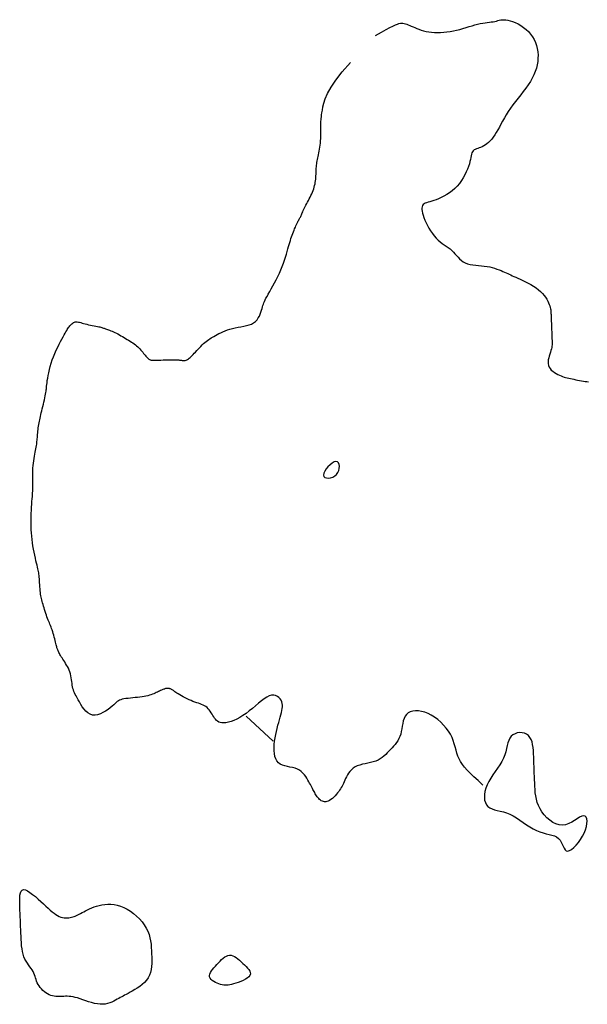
# Model space of a CAD drawing. Header units: millimetres. Extents: x 32690613 to 32693367, y 5343692 to 5344708.
# Tile 100 of 256: x 32692421 to 32692443, y 5343915 to 5343953. Entities that reach past the tile are written whole.
import ezdxf

# ---------------------------------------------------------------- set-up
doc = ezdxf.new("R2010")
doc.units = ezdxf.units.MM
doc.header["$LTSCALE"] = 20
doc.layers.add('02-DGM_HL_493.00', color=102, linetype='Continuous')

msp = doc.modelspace()

# ---------------------------------------------------------------- linework, layer by layer
at = {"layer": '02-DGM_HL_493.00', "elevation": 493, "flags": 128}
for points in [[(32692434.946, 5343952.293), (32692435.169, 5343952.416), (32692435.352, 5343952.515), (32692435.499, 5343952.594), (32692435.617, 5343952.655), (32692435.71, 5343952.699), (32692435.785, 5343952.73), (32692435.847, 5343952.75), (32692435.901, 5343952.761), (32692435.952, 5343952.765), (32692436.001, 5343952.763), (32692436.05, 5343952.756), (32692436.1, 5343952.743), (32692436.151, 5343952.726), (32692436.204, 5343952.705), (32692436.261, 5343952.68), (32692436.322, 5343952.653), (32692436.389, 5343952.623), (32692436.46, 5343952.592), (32692436.537, 5343952.56), (32692436.619, 5343952.529), (32692436.706, 5343952.499), (32692436.798, 5343952.472), (32692436.896, 5343952.448), (32692436.998, 5343952.429), (32692437.105, 5343952.415), (32692437.217, 5343952.406), (32692437.332, 5343952.403), (32692437.451, 5343952.405), (32692437.572, 5343952.412), (32692437.694, 5343952.425), (32692437.818, 5343952.443), (32692437.942, 5343952.466), (32692438.066, 5343952.494), (32692438.189, 5343952.526), (32692438.31, 5343952.56), (32692438.43, 5343952.596), (32692438.547, 5343952.632), (32692438.661, 5343952.666), (32692438.771, 5343952.697), (32692438.877, 5343952.725), (32692438.978, 5343952.747), (32692439.073, 5343952.765), (32692439.164, 5343952.779), (32692439.25, 5343952.791), (32692439.33, 5343952.802), (32692439.405, 5343952.812), (32692439.475, 5343952.822), (32692439.54, 5343952.834), (32692439.6, 5343952.848), (32692439.656, 5343952.862), (32692439.711, 5343952.876), (32692439.767, 5343952.888), (32692439.826, 5343952.896), (32692439.889, 5343952.898), (32692439.959, 5343952.894), (32692440.038, 5343952.881), (32692440.127, 5343952.859), (32692440.225, 5343952.826), (32692440.327, 5343952.785), (32692440.433, 5343952.733), (32692440.539, 5343952.673), (32692440.643, 5343952.604), (32692440.742, 5343952.526), (32692440.834, 5343952.44), (32692440.916, 5343952.345), (32692440.988, 5343952.244), (32692441.049, 5343952.136), (32692441.1, 5343952.023), (32692441.141, 5343951.905), (32692441.172, 5343951.784), (32692441.193, 5343951.661), (32692441.203, 5343951.537), (32692441.202, 5343951.412), (32692441.192, 5343951.286), (32692441.171, 5343951.16), (32692441.139, 5343951.034), (32692441.097, 5343950.907), (32692441.045, 5343950.78), (32692440.982, 5343950.652), (32692440.909, 5343950.525), (32692440.826, 5343950.396), (32692440.734, 5343950.268), (32692440.637, 5343950.139), (32692440.536, 5343950.01), (32692440.434, 5343949.881), (32692440.333, 5343949.751), (32692440.235, 5343949.623), (32692440.143, 5343949.494), (32692440.058, 5343949.366), (32692439.98, 5343949.239), (32692439.907, 5343949.114), (32692439.839, 5343948.992), (32692439.775, 5343948.874), (32692439.714, 5343948.762), (32692439.655, 5343948.655), (32692439.596, 5343948.555), (32692439.537, 5343948.463), (32692439.478, 5343948.378), (32692439.418, 5343948.302), (32692439.358, 5343948.233), (32692439.298, 5343948.172), (32692439.238, 5343948.119), (32692439.177, 5343948.074), (32692439.116, 5343948.036), (32692439.054, 5343948.006), (32692438.994, 5343947.982), (32692438.935, 5343947.961), (32692438.88, 5343947.943), (32692438.828, 5343947.925), (32692438.781, 5343947.906), (32692438.74, 5343947.882), (32692438.706, 5343947.853), (32692438.68, 5343947.817), (32692438.659, 5343947.773), (32692438.644, 5343947.722), (32692438.63, 5343947.663), (32692438.617, 5343947.596), (32692438.602, 5343947.521), (32692438.583, 5343947.438), (32692438.559, 5343947.347), (32692438.527, 5343947.248), (32692438.489, 5343947.144), (32692438.442, 5343947.035), (32692438.388, 5343946.923), (32692438.326, 5343946.812), (32692438.256, 5343946.702), (32692438.178, 5343946.596), (32692438.092, 5343946.495), (32692437.998, 5343946.401), (32692437.898, 5343946.315), (32692437.794, 5343946.237), (32692437.688, 5343946.166), (32692437.581, 5343946.103), (32692437.476, 5343946.049), (32692437.374, 5343946.002), (32692437.279, 5343945.963), (32692437.19, 5343945.932), (32692437.109, 5343945.907), (32692437.035, 5343945.886), (32692436.97, 5343945.867), (32692436.912, 5343945.849), (32692436.862, 5343945.829), (32692436.819, 5343945.806), (32692436.785, 5343945.777), (32692436.759, 5343945.74), (32692436.742, 5343945.697), (32692436.732, 5343945.646), (32692436.73, 5343945.587), (32692436.737, 5343945.521), (32692436.751, 5343945.447), (32692436.774, 5343945.366), (32692436.805, 5343945.277), (32692436.844, 5343945.181), (32692436.89, 5343945.08), (32692436.943, 5343944.976), (32692437.002, 5343944.871), (32692437.065, 5343944.768), (32692437.134, 5343944.668), (32692437.206, 5343944.575), (32692437.281, 5343944.489), (32692437.358, 5343944.414), (32692437.436, 5343944.347), (32692437.515, 5343944.286), (32692437.593, 5343944.231), (32692437.67, 5343944.177), (32692437.744, 5343944.124), (32692437.816, 5343944.07), (32692437.883, 5343944.013), (32692437.946, 5343943.95), (32692438.005, 5343943.884), (32692438.064, 5343943.817), (32692438.122, 5343943.751), (32692438.184, 5343943.687), (32692438.25, 5343943.628), (32692438.322, 5343943.576), (32692438.402, 5343943.532), (32692438.492, 5343943.499), (32692438.589, 5343943.475), (32692438.693, 5343943.457), (32692438.802, 5343943.444), (32692438.912, 5343943.433), (32692439.024, 5343943.424), (32692439.134, 5343943.413), (32692439.241, 5343943.398), (32692439.344, 5343943.379), (32692439.441, 5343943.355), (32692439.533, 5343943.328), (32692439.62, 5343943.299), (32692439.702, 5343943.267), (32692439.779, 5343943.236), (32692439.851, 5343943.204), (32692439.917, 5343943.175), (32692439.979, 5343943.147), (32692440.037, 5343943.121), (32692440.093, 5343943.095), (32692440.151, 5343943.069), (32692440.211, 5343943.042), (32692440.275, 5343943.013), (32692440.347, 5343942.981), (32692440.427, 5343942.944), (32692440.516, 5343942.904), (32692440.614, 5343942.858), (32692440.717, 5343942.809), (32692440.823, 5343942.755), (32692440.929, 5343942.697), (32692441.033, 5343942.636), (32692441.131, 5343942.571), (32692441.222, 5343942.503), (32692441.303, 5343942.432), (32692441.375, 5343942.359), (32692441.437, 5343942.285), (32692441.491, 5343942.211), (32692441.537, 5343942.138), (32692441.575, 5343942.067), (32692441.607, 5343941.999), (32692441.634, 5343941.935), (32692441.654, 5343941.876), (32692441.67, 5343941.821), (32692441.682, 5343941.77), (32692441.691, 5343941.722), (32692441.696, 5343941.676), (32692441.7, 5343941.633), (32692441.703, 5343941.59), (32692441.704, 5343941.549), (32692441.706, 5343941.507), (32692441.708, 5343941.465), (32692441.709, 5343941.421), (32692441.711, 5343941.375), (32692441.713, 5343941.327), (32692441.715, 5343941.276), (32692441.717, 5343941.22), (32692441.719, 5343941.16), (32692441.722, 5343941.095), (32692441.725, 5343941.027), (32692441.727, 5343940.955), (32692441.73, 5343940.883), (32692441.733, 5343940.81), (32692441.736, 5343940.739), (32692441.739, 5343940.67), (32692441.741, 5343940.605), (32692441.743, 5343940.545), (32692441.745, 5343940.489), (32692441.745, 5343940.435), (32692441.743, 5343940.383), (32692441.738, 5343940.33), (32692441.731, 5343940.276), (32692441.719, 5343940.22), (32692441.703, 5343940.159), (32692441.682, 5343940.093), (32692441.659, 5343940.023), (32692441.636, 5343939.95), (32692441.615, 5343939.876), (32692441.599, 5343939.801), (32692441.59, 5343939.727), (32692441.59, 5343939.656), (32692441.603, 5343939.588), (32692441.629, 5343939.524), (32692441.667, 5343939.465), (32692441.716, 5343939.411), (32692441.772, 5343939.362), (32692441.833, 5343939.317), (32692441.898, 5343939.276), (32692441.964, 5343939.241), (32692442.029, 5343939.21), (32692442.091, 5343939.183), (32692442.151, 5343939.16), (32692442.21, 5343939.141), (32692442.267, 5343939.124), (32692442.326, 5343939.109), (32692442.385, 5343939.095), (32692442.448, 5343939.081), (32692442.513, 5343939.067), (32692442.582, 5343939.053), (32692442.654, 5343939.038), (32692442.728, 5343939.023), (32692442.803, 5343939.008), (32692442.877, 5343938.995), (32692442.949, 5343938.982), (32692443.019, 5343938.971), (32692443.084, 5343938.962), (32692443.144, 5343938.955)], [(32692439.076, 5343923.432), (32692438.893, 5343923.602), (32692438.733, 5343923.752), (32692438.594, 5343923.886), (32692438.475, 5343924.008), (32692438.374, 5343924.121), (32692438.289, 5343924.228), (32692438.218, 5343924.333), (32692438.161, 5343924.439), (32692438.115, 5343924.549), (32692438.078, 5343924.662), (32692438.045, 5343924.778), (32692438.013, 5343924.897), (32692437.979, 5343925.018), (32692437.94, 5343925.14), (32692437.892, 5343925.263), (32692437.832, 5343925.385), (32692437.758, 5343925.507), (32692437.669, 5343925.626), (32692437.569, 5343925.741), (32692437.46, 5343925.85), (32692437.343, 5343925.951), (32692437.22, 5343926.042), (32692437.094, 5343926.12), (32692436.967, 5343926.185), (32692436.84, 5343926.235), (32692436.716, 5343926.269), (32692436.597, 5343926.288), (32692436.483, 5343926.292), (32692436.379, 5343926.28), (32692436.284, 5343926.253), (32692436.202, 5343926.21), (32692436.134, 5343926.153), (32692436.082, 5343926.081), (32692436.043, 5343925.997), (32692436.014, 5343925.903), (32692435.992, 5343925.803), (32692435.974, 5343925.699), (32692435.957, 5343925.595), (32692435.938, 5343925.492), (32692435.914, 5343925.394), (32692435.882, 5343925.302), (32692435.844, 5343925.218), (32692435.799, 5343925.139), (32692435.75, 5343925.064), (32692435.696, 5343924.993), (32692435.639, 5343924.926), (32692435.58, 5343924.86), (32692435.52, 5343924.795), (32692435.46, 5343924.73), (32692435.399, 5343924.666), (32692435.336, 5343924.604), (32692435.269, 5343924.545), (32692435.199, 5343924.49), (32692435.124, 5343924.439), (32692435.042, 5343924.394), (32692434.954, 5343924.355), (32692434.858, 5343924.324), (32692434.756, 5343924.298), (32692434.65, 5343924.275), (32692434.544, 5343924.253), (32692434.439, 5343924.229), (32692434.338, 5343924.202), (32692434.243, 5343924.17), (32692434.156, 5343924.13), (32692434.08, 5343924.08), (32692434.013, 5343924.022), (32692433.955, 5343923.959), (32692433.905, 5343923.891), (32692433.861, 5343923.82), (32692433.823, 5343923.749), (32692433.79, 5343923.68), (32692433.76, 5343923.614), (32692433.732, 5343923.553), (32692433.705, 5343923.496), (32692433.68, 5343923.442), (32692433.654, 5343923.391), (32692433.626, 5343923.341), (32692433.596, 5343923.291), (32692433.563, 5343923.24), (32692433.526, 5343923.188), (32692433.484, 5343923.133), (32692433.438, 5343923.077), (32692433.388, 5343923.022), (32692433.336, 5343922.968), (32692433.283, 5343922.919), (32692433.229, 5343922.875), (32692433.176, 5343922.838), (32692433.124, 5343922.811), (32692433.074, 5343922.793), (32692433.026, 5343922.785), (32692432.98, 5343922.785), (32692432.937, 5343922.793), (32692432.896, 5343922.807), (32692432.857, 5343922.828), (32692432.821, 5343922.852), (32692432.787, 5343922.881), (32692432.756, 5343922.912), (32692432.727, 5343922.946), (32692432.7, 5343922.982), (32692432.674, 5343923.019), (32692432.65, 5343923.058), (32692432.626, 5343923.097), (32692432.604, 5343923.138), (32692432.581, 5343923.179), (32692432.559, 5343923.219), (32692432.536, 5343923.261), (32692432.512, 5343923.304), (32692432.488, 5343923.349), (32692432.462, 5343923.396), (32692432.434, 5343923.446), (32692432.404, 5343923.501), (32692432.372, 5343923.56), (32692432.336, 5343923.623), (32692432.298, 5343923.69), (32692432.254, 5343923.757), (32692432.205, 5343923.824), (32692432.15, 5343923.888), (32692432.087, 5343923.947), (32692432.016, 5343923.999), (32692431.936, 5343924.043), (32692431.846, 5343924.076), (32692431.75, 5343924.103), (32692431.65, 5343924.125), (32692431.55, 5343924.146), (32692431.451, 5343924.17), (32692431.359, 5343924.2), (32692431.275, 5343924.24), (32692431.203, 5343924.292), (32692431.146, 5343924.36), (32692431.102, 5343924.442), (32692431.071, 5343924.536), (32692431.051, 5343924.641), (32692431.041, 5343924.753), (32692431.04, 5343924.872), (32692431.047, 5343924.995), (32692431.06, 5343925.121), (32692431.078, 5343925.246), (32692431.101, 5343925.371), (32692431.127, 5343925.494), (32692431.155, 5343925.614), (32692431.185, 5343925.731), (32692431.215, 5343925.842), (32692431.245, 5343925.948), (32692431.274, 5343926.046), (32692431.3, 5343926.137), (32692431.323, 5343926.222), (32692431.342, 5343926.3), (32692431.355, 5343926.373), (32692431.362, 5343926.442), (32692431.361, 5343926.507), (32692431.352, 5343926.571), (32692431.334, 5343926.633), (32692431.306, 5343926.693), (32692431.268, 5343926.751), (32692431.22, 5343926.802), (32692431.163, 5343926.845), (32692431.097, 5343926.875), (32692431.023, 5343926.89), (32692430.942, 5343926.887), (32692430.853, 5343926.864), (32692430.757, 5343926.818), (32692430.655, 5343926.752), (32692430.548, 5343926.672), (32692430.436, 5343926.58), (32692430.321, 5343926.482), (32692430.203, 5343926.381), (32692430.083, 5343926.282), (32692429.962, 5343926.19), (32692429.84, 5343926.107), (32692429.719, 5343926.034), (32692429.601, 5343925.972), (32692429.487, 5343925.921), (32692429.379, 5343925.88), (32692429.277, 5343925.85), (32692429.184, 5343925.831), (32692429.1, 5343925.822), (32692429.028, 5343925.825), (32692428.965, 5343925.837), (32692428.911, 5343925.858), (32692428.863, 5343925.886), (32692428.822, 5343925.922), (32692428.784, 5343925.963), (32692428.749, 5343926.008), (32692428.716, 5343926.058), (32692428.682, 5343926.11), (32692428.648, 5343926.163), (32692428.614, 5343926.217), (32692428.577, 5343926.27), (32692428.539, 5343926.321), (32692428.498, 5343926.369), (32692428.455, 5343926.413), (32692428.409, 5343926.451), (32692428.358, 5343926.484), (32692428.305, 5343926.512), (32692428.248, 5343926.536), (32692428.187, 5343926.558), (32692428.124, 5343926.578), (32692428.057, 5343926.6), (32692427.987, 5343926.623), (32692427.914, 5343926.649), (32692427.839, 5343926.68), (32692427.762, 5343926.714), (32692427.686, 5343926.75), (32692427.61, 5343926.789), (32692427.537, 5343926.828), (32692427.468, 5343926.866), (32692427.404, 5343926.903), (32692427.347, 5343926.938), (32692427.297, 5343926.97), (32692427.255, 5343926.998), (32692427.218, 5343927.024), (32692427.186, 5343927.047), (32692427.159, 5343927.067), (32692427.134, 5343927.084), (32692427.112, 5343927.099), (32692427.09, 5343927.112), (32692427.069, 5343927.122), (32692427.048, 5343927.131), (32692427.027, 5343927.138), (32692427.005, 5343927.143), (32692426.984, 5343927.147), (32692426.964, 5343927.149), (32692426.943, 5343927.15), (32692426.922, 5343927.15), (32692426.901, 5343927.148), (32692426.88, 5343927.146), (32692426.858, 5343927.142), (32692426.835, 5343927.136), (32692426.812, 5343927.129), (32692426.786, 5343927.121), (32692426.759, 5343927.11), (32692426.729, 5343927.098), (32692426.697, 5343927.083), (32692426.663, 5343927.066), (32692426.626, 5343927.048), (32692426.586, 5343927.029), (32692426.544, 5343927.009), (32692426.499, 5343926.988), (32692426.452, 5343926.968), (32692426.402, 5343926.947), (32692426.349, 5343926.927), (32692426.293, 5343926.908), (32692426.234, 5343926.89), (32692426.171, 5343926.872), (32692426.103, 5343926.856), (32692426.031, 5343926.841), (32692425.954, 5343926.827), (32692425.872, 5343926.815), (32692425.783, 5343926.805), (32692425.692, 5343926.796), (32692425.598, 5343926.787), (32692425.506, 5343926.778), (32692425.416, 5343926.769), (32692425.331, 5343926.759), (32692425.254, 5343926.747), (32692425.187, 5343926.733), (32692425.13, 5343926.716), (32692425.082, 5343926.696), (32692425.04, 5343926.671), (32692425, 5343926.642), (32692424.959, 5343926.608), (32692424.915, 5343926.568), (32692424.863, 5343926.521), (32692424.801, 5343926.468), (32692424.727, 5343926.407), (32692424.641, 5343926.343), (32692424.548, 5343926.28), (32692424.448, 5343926.222), (32692424.346, 5343926.173), (32692424.242, 5343926.138), (32692424.14, 5343926.121), (32692424.043, 5343926.125), (32692423.952, 5343926.155), (32692423.867, 5343926.206), (32692423.789, 5343926.275), (32692423.718, 5343926.356), (32692423.652, 5343926.445), (32692423.593, 5343926.538), (32692423.539, 5343926.629), (32692423.492, 5343926.715), (32692423.45, 5343926.792), (32692423.413, 5343926.861), (32692423.38, 5343926.923), (32692423.353, 5343926.981), (32692423.329, 5343927.036), (32692423.309, 5343927.091), (32692423.292, 5343927.148), (32692423.278, 5343927.207), (32692423.266, 5343927.272), (32692423.256, 5343927.341), (32692423.246, 5343927.413), (32692423.236, 5343927.487), (32692423.224, 5343927.563), (32692423.21, 5343927.639), (32692423.193, 5343927.714), (32692423.172, 5343927.787), (32692423.146, 5343927.858), (32692423.116, 5343927.925), (32692423.082, 5343927.991), (32692423.047, 5343928.053), (32692423.01, 5343928.113), (32692422.973, 5343928.17), (32692422.937, 5343928.225), (32692422.903, 5343928.277), (32692422.871, 5343928.326), (32692422.841, 5343928.373), (32692422.815, 5343928.418), (32692422.79, 5343928.46), (32692422.769, 5343928.5), (32692422.749, 5343928.537), (32692422.732, 5343928.571), (32692422.717, 5343928.603), (32692422.705, 5343928.633), (32692422.694, 5343928.661), (32692422.684, 5343928.69), (32692422.675, 5343928.72), (32692422.666, 5343928.752), (32692422.656, 5343928.788), (32692422.646, 5343928.83), (32692422.634, 5343928.878), (32692422.621, 5343928.933), (32692422.606, 5343928.995), (32692422.59, 5343929.06), (32692422.572, 5343929.129), (32692422.553, 5343929.199), (32692422.533, 5343929.269), (32692422.513, 5343929.336), (32692422.492, 5343929.401), (32692422.47, 5343929.46), (32692422.449, 5343929.515), (32692422.427, 5343929.568), (32692422.405, 5343929.62), (32692422.382, 5343929.671), (32692422.359, 5343929.724), (32692422.336, 5343929.779), (32692422.313, 5343929.838), (32692422.29, 5343929.902), (32692422.267, 5343929.97), (32692422.244, 5343930.041), (32692422.221, 5343930.113), (32692422.199, 5343930.185), (32692422.178, 5343930.255), (32692422.158, 5343930.323), (32692422.139, 5343930.387), (32692422.122, 5343930.447), (32692422.106, 5343930.503), (32692422.091, 5343930.556), (32692422.078, 5343930.609), (32692422.066, 5343930.663), (32692422.056, 5343930.718), (32692422.046, 5343930.778), (32692422.038, 5343930.842), (32692422.03, 5343930.913), (32692422.024, 5343930.988), (32692422.018, 5343931.066), (32692422.013, 5343931.145), (32692422.008, 5343931.224), (32692422.003, 5343931.3), (32692421.998, 5343931.372), (32692421.992, 5343931.438), (32692421.986, 5343931.497), (32692421.98, 5343931.55), (32692421.972, 5343931.601), (32692421.963, 5343931.651), (32692421.952, 5343931.702), (32692421.94, 5343931.759), (32692421.925, 5343931.821), (32692421.908, 5343931.894), (32692421.888, 5343931.977), (32692421.866, 5343932.07), (32692421.843, 5343932.172), (32692421.819, 5343932.281), (32692421.795, 5343932.396), (32692421.772, 5343932.516), (32692421.751, 5343932.638), (32692421.732, 5343932.762), (32692421.716, 5343932.887), (32692421.703, 5343933.011), (32692421.693, 5343933.136), (32692421.686, 5343933.261), (32692421.681, 5343933.386), (32692421.679, 5343933.511), (32692421.679, 5343933.636), (32692421.681, 5343933.761), (32692421.684, 5343933.886), (32692421.69, 5343934.009), (32692421.696, 5343934.129), (32692421.704, 5343934.244), (32692421.711, 5343934.353), (32692421.719, 5343934.453), (32692421.727, 5343934.543), (32692421.733, 5343934.621), (32692421.739, 5343934.686), (32692421.743, 5343934.742), (32692421.747, 5343934.789), (32692421.749, 5343934.833), (32692421.751, 5343934.875), (32692421.751, 5343934.92), (32692421.751, 5343934.969), (32692421.75, 5343935.027), (32692421.749, 5343935.094), (32692421.747, 5343935.172), (32692421.745, 5343935.256), (32692421.744, 5343935.347), (32692421.745, 5343935.442), (32692421.747, 5343935.539), (32692421.751, 5343935.637), (32692421.757, 5343935.734), (32692421.767, 5343935.828), (32692421.779, 5343935.919), (32692421.793, 5343936.006), (32692421.808, 5343936.09), (32692421.823, 5343936.17), (32692421.839, 5343936.245), (32692421.853, 5343936.316), (32692421.866, 5343936.381), (32692421.877, 5343936.442), (32692421.886, 5343936.498), (32692421.894, 5343936.552), (32692421.901, 5343936.603), (32692421.906, 5343936.653), (32692421.911, 5343936.704), (32692421.916, 5343936.756), (32692421.92, 5343936.81), (32692421.925, 5343936.867), (32692421.931, 5343936.927), (32692421.937, 5343936.99), (32692421.943, 5343937.054), (32692421.95, 5343937.119), (32692421.957, 5343937.184), (32692421.966, 5343937.249), (32692421.975, 5343937.312), (32692421.986, 5343937.375), (32692421.997, 5343937.436), (32692422.009, 5343937.498), (32692422.023, 5343937.56), (32692422.038, 5343937.625), (32692422.053, 5343937.692), (32692422.071, 5343937.763), (32692422.089, 5343937.839), (32692422.109, 5343937.92), (32692422.129, 5343938.005), (32692422.15, 5343938.092), (32692422.171, 5343938.178), (32692422.19, 5343938.263), (32692422.208, 5343938.344), (32692422.224, 5343938.419), (32692422.238, 5343938.486), (32692422.248, 5343938.545), (32692422.256, 5343938.597), (32692422.262, 5343938.645), (32692422.267, 5343938.692), (32692422.272, 5343938.74), (32692422.277, 5343938.793), (32692422.284, 5343938.853), (32692422.292, 5343938.922), (32692422.303, 5343939.004), (32692422.317, 5343939.096), (32692422.335, 5343939.198), (32692422.356, 5343939.308), (32692422.382, 5343939.425), (32692422.413, 5343939.546), (32692422.449, 5343939.671), (32692422.491, 5343939.797), (32692422.539, 5343939.924), (32692422.592, 5343940.049), (32692422.647, 5343940.172), (32692422.705, 5343940.29), (32692422.761, 5343940.403), (32692422.817, 5343940.508), (32692422.868, 5343940.604), (32692422.915, 5343940.69), (32692422.956, 5343940.764), (32692422.991, 5343940.827), (32692423.022, 5343940.882), (32692423.049, 5343940.929), (32692423.073, 5343940.971), (32692423.096, 5343941.007), (32692423.119, 5343941.041), (32692423.142, 5343941.074), (32692423.167, 5343941.106), (32692423.193, 5343941.137), (32692423.22, 5343941.167), (32692423.25, 5343941.194), (32692423.28, 5343941.218), (32692423.313, 5343941.239), (32692423.347, 5343941.254), (32692423.382, 5343941.264), (32692423.419, 5343941.267), (32692423.458, 5343941.265), (32692423.5, 5343941.259), (32692423.544, 5343941.248), (32692423.592, 5343941.235), (32692423.644, 5343941.22), (32692423.7, 5343941.203), (32692423.76, 5343941.187), (32692423.826, 5343941.171), (32692423.895, 5343941.156), (32692423.965, 5343941.141), (32692424.036, 5343941.127), (32692424.105, 5343941.114), (32692424.171, 5343941.101), (32692424.232, 5343941.089), (32692424.286, 5343941.078), (32692424.332, 5343941.067), (32692424.371, 5343941.057), (32692424.404, 5343941.047), (32692424.434, 5343941.037), (32692424.462, 5343941.027), (32692424.488, 5343941.017), (32692424.516, 5343941.006), (32692424.546, 5343940.995), (32692424.58, 5343940.983), (32692424.617, 5343940.971), (32692424.658, 5343940.957), (32692424.702, 5343940.942), (32692424.749, 5343940.924), (32692424.799, 5343940.905), (32692424.851, 5343940.883), (32692424.906, 5343940.858), (32692424.963, 5343940.83), (32692425.021, 5343940.799), (32692425.08, 5343940.766), (32692425.141, 5343940.732), (32692425.201, 5343940.696), (32692425.261, 5343940.66), (32692425.321, 5343940.624), (32692425.379, 5343940.588), (32692425.436, 5343940.554), (32692425.491, 5343940.519), (32692425.545, 5343940.485), (32692425.597, 5343940.451), (32692425.647, 5343940.416), (32692425.695, 5343940.38), (32692425.741, 5343940.343), (32692425.785, 5343940.304), (32692425.827, 5343940.263), (32692425.868, 5343940.221), (32692425.906, 5343940.178), (32692425.943, 5343940.134), (32692425.977, 5343940.092), (32692426.01, 5343940.051), (32692426.041, 5343940.012), (32692426.07, 5343939.976), (32692426.098, 5343939.944), (32692426.124, 5343939.914), (32692426.149, 5343939.889), (32692426.173, 5343939.866), (32692426.195, 5343939.847), (32692426.218, 5343939.83), (32692426.239, 5343939.817), (32692426.261, 5343939.806), (32692426.282, 5343939.797), (32692426.305, 5343939.791), (32692426.33, 5343939.787), (32692426.359, 5343939.785), (32692426.393, 5343939.784), (32692426.433, 5343939.785), (32692426.482, 5343939.786), (32692426.539, 5343939.789), (32692426.606, 5343939.791), (32692426.681, 5343939.794), (32692426.762, 5343939.797), (32692426.845, 5343939.8), (32692426.927, 5343939.802), (32692427.008, 5343939.805), (32692427.083, 5343939.806), (32692427.15, 5343939.807), (32692427.208, 5343939.807), (32692427.256, 5343939.806), (32692427.297, 5343939.804), (32692427.333, 5343939.802), (32692427.363, 5343939.799), (32692427.391, 5343939.796), (32692427.417, 5343939.792), (32692427.443, 5343939.788), (32692427.47, 5343939.784), (32692427.498, 5343939.78), (32692427.526, 5343939.777), (32692427.556, 5343939.776), (32692427.586, 5343939.777), (32692427.617, 5343939.781), (32692427.648, 5343939.788), (32692427.679, 5343939.8), (32692427.709, 5343939.816), (32692427.74, 5343939.837), (32692427.772, 5343939.862), (32692427.805, 5343939.891), (32692427.84, 5343939.925), (32692427.877, 5343939.964), (32692427.917, 5343940.006), (32692427.961, 5343940.053), (32692428.007, 5343940.103), (32692428.057, 5343940.157), (32692428.109, 5343940.212), (32692428.162, 5343940.267), (32692428.216, 5343940.322), (32692428.27, 5343940.376), (32692428.324, 5343940.426), (32692428.375, 5343940.472), (32692428.424, 5343940.513), (32692428.472, 5343940.55), (32692428.52, 5343940.584), (32692428.567, 5343940.615), (32692428.617, 5343940.645), (32692428.668, 5343940.675), (32692428.723, 5343940.706), (32692428.782, 5343940.738), (32692428.845, 5343940.773), (32692428.914, 5343940.81), (32692428.988, 5343940.847), (32692429.068, 5343940.885), (32692429.152, 5343940.921), (32692429.242, 5343940.955), (32692429.337, 5343940.987), (32692429.438, 5343941.014), (32692429.544, 5343941.037), (32692429.652, 5343941.056), (32692429.762, 5343941.075), (32692429.871, 5343941.095), (32692429.976, 5343941.118), (32692430.076, 5343941.146), (32692430.168, 5343941.182), (32692430.25, 5343941.226), (32692430.32, 5343941.281), (32692430.38, 5343941.345), (32692430.429, 5343941.416), (32692430.471, 5343941.49), (32692430.505, 5343941.567), (32692430.533, 5343941.642), (32692430.556, 5343941.714), (32692430.576, 5343941.781), (32692430.593, 5343941.841), (32692430.61, 5343941.895), (32692430.627, 5343941.947), (32692430.645, 5343941.998), (32692430.667, 5343942.051), (32692430.694, 5343942.108), (32692430.726, 5343942.173), (32692430.766, 5343942.247), (32692430.814, 5343942.333), (32692430.868, 5343942.429), (32692430.928, 5343942.534), (32692430.992, 5343942.647), (32692431.057, 5343942.766), (32692431.122, 5343942.889), (32692431.185, 5343943.014), (32692431.245, 5343943.142), (32692431.3, 5343943.269), (32692431.35, 5343943.395), (32692431.396, 5343943.518), (32692431.438, 5343943.639), (32692431.476, 5343943.756), (32692431.51, 5343943.867), (32692431.541, 5343943.973), (32692431.57, 5343944.072), (32692431.597, 5343944.163), (32692431.621, 5343944.247), (32692431.645, 5343944.325), (32692431.667, 5343944.399), (32692431.689, 5343944.468), (32692431.71, 5343944.535), (32692431.733, 5343944.599), (32692431.756, 5343944.663), (32692431.78, 5343944.726), (32692431.805, 5343944.789), (32692431.83, 5343944.85), (32692431.856, 5343944.909), (32692431.881, 5343944.966), (32692431.906, 5343945.019), (32692431.929, 5343945.067), (32692431.951, 5343945.111), (32692431.97, 5343945.15), (32692431.988, 5343945.183), (32692432.005, 5343945.214), (32692432.021, 5343945.242), (32692432.035, 5343945.269), (32692432.05, 5343945.296), (32692432.064, 5343945.324), (32692432.078, 5343945.354), (32692432.093, 5343945.388), (32692432.108, 5343945.425), (32692432.125, 5343945.464), (32692432.142, 5343945.507), (32692432.162, 5343945.553), (32692432.183, 5343945.601), (32692432.207, 5343945.652), (32692432.233, 5343945.706), (32692432.262, 5343945.762), (32692432.293, 5343945.82), (32692432.326, 5343945.879), (32692432.36, 5343945.94), (32692432.393, 5343946.002), (32692432.426, 5343946.065), (32692432.458, 5343946.129), (32692432.488, 5343946.192), (32692432.516, 5343946.256), (32692432.541, 5343946.32), (32692432.563, 5343946.383), (32692432.582, 5343946.446), (32692432.6, 5343946.51), (32692432.614, 5343946.573), (32692432.626, 5343946.636), (32692432.635, 5343946.699), (32692432.642, 5343946.761), (32692432.647, 5343946.824), (32692432.65, 5343946.886), (32692432.652, 5343946.947), (32692432.653, 5343947.008), (32692432.655, 5343947.068), (32692432.657, 5343947.126), (32692432.661, 5343947.183), (32692432.666, 5343947.239), (32692432.672, 5343947.294), (32692432.68, 5343947.349), (32692432.689, 5343947.403), (32692432.699, 5343947.459), (32692432.71, 5343947.516), (32692432.722, 5343947.575), (32692432.735, 5343947.637), (32692432.748, 5343947.701), (32692432.762, 5343947.769), (32692432.775, 5343947.839), (32692432.789, 5343947.913), (32692432.801, 5343947.989), (32692432.812, 5343948.068), (32692432.821, 5343948.149), (32692432.828, 5343948.232), (32692432.833, 5343948.318), (32692432.836, 5343948.404), (32692432.837, 5343948.491), (32692432.838, 5343948.576), (32692432.837, 5343948.658), (32692432.837, 5343948.736), (32692432.836, 5343948.809), (32692432.836, 5343948.875), (32692432.838, 5343948.934), (32692432.84, 5343948.989), (32692432.845, 5343949.043), (32692432.851, 5343949.099), (32692432.859, 5343949.162), (32692432.869, 5343949.234), (32692432.883, 5343949.318), (32692432.899, 5343949.419), (32692432.919, 5343949.54), (32692432.953, 5343949.684), (32692433.01, 5343949.855), (32692433.1, 5343950.058), (32692433.232, 5343950.295), (32692433.418, 5343950.571), (32692433.666, 5343950.89), (32692433.986, 5343951.255)], [(32692431.004, 5343925.118), (32692429.966, 5343926.079)]]:
    msp.add_lwpolyline(points, dxfattribs=at)
for points in [[(32692433.438, 5343935.388), (32692433.49, 5343935.459), (32692433.526, 5343935.54), (32692433.547, 5343935.624), (32692433.551, 5343935.705), (32692433.541, 5343935.778), (32692433.515, 5343935.837), (32692433.474, 5343935.875), (32692433.419, 5343935.888), (32692433.35, 5343935.87), (32692433.273, 5343935.827), (32692433.192, 5343935.764), (32692433.114, 5343935.688), (32692433.044, 5343935.604), (32692432.988, 5343935.519), (32692432.951, 5343935.438), (32692432.939, 5343935.368), (32692432.956, 5343935.314), (32692432.997, 5343935.277), (32692433.058, 5343935.256), (32692433.131, 5343935.251), (32692433.212, 5343935.262), (32692433.294, 5343935.289), (32692433.371, 5343935.331)], [(32692439.275, 5343922.606), (32692439.347, 5343922.554), (32692439.433, 5343922.513), (32692439.529, 5343922.481), (32692439.636, 5343922.453), (32692439.75, 5343922.426), (32692439.87, 5343922.395), (32692439.994, 5343922.356), (32692440.121, 5343922.306), (32692440.249, 5343922.241), (32692440.377, 5343922.164), (32692440.505, 5343922.08), (32692440.634, 5343921.992), (32692440.762, 5343921.904), (32692440.891, 5343921.82), (32692441.019, 5343921.743), (32692441.146, 5343921.678), (32692441.273, 5343921.628), (32692441.397, 5343921.589), (32692441.517, 5343921.558), (32692441.632, 5343921.531), (32692441.738, 5343921.503), (32692441.835, 5343921.471), (32692441.92, 5343921.431), (32692441.992, 5343921.378), (32692442.05, 5343921.311), (32692442.097, 5343921.233), (32692442.136, 5343921.152), (32692442.171, 5343921.072), (32692442.205, 5343921), (32692442.244, 5343920.942), (32692442.289, 5343920.904), (32692442.345, 5343920.891), (32692442.414, 5343920.909), (32692442.493, 5343920.954), (32692442.58, 5343921.024), (32692442.67, 5343921.113), (32692442.759, 5343921.217), (32692442.843, 5343921.333), (32692442.92, 5343921.457), (32692442.985, 5343921.584), (32692443.034, 5343921.71), (32692443.069, 5343921.832), (32692443.088, 5343921.945), (32692443.092, 5343922.046), (32692443.081, 5343922.131), (32692443.055, 5343922.196), (32692443.014, 5343922.237), (32692442.959, 5343922.25), (32692442.889, 5343922.233), (32692442.807, 5343922.192), (32692442.714, 5343922.135), (32692442.611, 5343922.069), (32692442.501, 5343922.004), (32692442.384, 5343921.946), (32692442.263, 5343921.903), (32692442.139, 5343921.884), (32692442.014, 5343921.894), (32692441.89, 5343921.932), (32692441.768, 5343921.993), (32692441.652, 5343922.074), (32692441.543, 5343922.17), (32692441.443, 5343922.279), (32692441.355, 5343922.396), (32692441.28, 5343922.518), (32692441.22, 5343922.64), (32692441.174, 5343922.764), (32692441.14, 5343922.887), (32692441.115, 5343923.012), (32692441.098, 5343923.136), (32692441.087, 5343923.261), (32692441.08, 5343923.386), (32692441.075, 5343923.51), (32692441.07, 5343923.635), (32692441.065, 5343923.76), (32692441.06, 5343923.885), (32692441.055, 5343924.01), (32692441.05, 5343924.135), (32692441.045, 5343924.26), (32692441.041, 5343924.385), (32692441.036, 5343924.51), (32692441.03, 5343924.634), (32692441.023, 5343924.757), (32692441.013, 5343924.875), (32692440.996, 5343924.988), (32692440.972, 5343925.092), (32692440.939, 5343925.186), (32692440.894, 5343925.268), (32692440.837, 5343925.336), (32692440.765, 5343925.388), (32692440.682, 5343925.424), (32692440.592, 5343925.444), (32692440.499, 5343925.448), (32692440.406, 5343925.436), (32692440.318, 5343925.409), (32692440.238, 5343925.367), (32692440.17, 5343925.31), (32692440.118, 5343925.238), (32692440.078, 5343925.152), (32692440.045, 5343925.056), (32692440.018, 5343924.949), (32692439.99, 5343924.835), (32692439.959, 5343924.715), (32692439.92, 5343924.591), (32692439.87, 5343924.464), (32692439.805, 5343924.336), (32692439.729, 5343924.208), (32692439.644, 5343924.08), (32692439.556, 5343923.951), (32692439.468, 5343923.823), (32692439.384, 5343923.695), (32692439.307, 5343923.566), (32692439.243, 5343923.439), (32692439.193, 5343923.312), (32692439.159, 5343923.188), (32692439.14, 5343923.068), (32692439.137, 5343922.955), (32692439.148, 5343922.85), (32692439.176, 5343922.756), (32692439.218, 5343922.674)], [(32692421.285, 5343917.733), (32692421.28, 5343917.858), (32692421.275, 5343917.983), (32692421.27, 5343918.108), (32692421.266, 5343918.233), (32692421.261, 5343918.358), (32692421.256, 5343918.483), (32692421.251, 5343918.608), (32692421.246, 5343918.733), (32692421.242, 5343918.857), (32692421.239, 5343918.977), (32692421.241, 5343919.09), (32692421.249, 5343919.191), (32692421.266, 5343919.277), (32692421.293, 5343919.344), (32692421.332, 5343919.388), (32692421.387, 5343919.405), (32692421.457, 5343919.393), (32692421.541, 5343919.355), (32692421.636, 5343919.296), (32692421.738, 5343919.221), (32692421.844, 5343919.134), (32692421.952, 5343919.04), (32692422.058, 5343918.945), (32692422.159, 5343918.852), (32692422.252, 5343918.765), (32692422.339, 5343918.687), (32692422.419, 5343918.616), (32692422.494, 5343918.552), (32692422.564, 5343918.496), (32692422.632, 5343918.448), (32692422.697, 5343918.408), (32692422.761, 5343918.375), (32692422.825, 5343918.35), (32692422.888, 5343918.332), (32692422.95, 5343918.321), (32692423.01, 5343918.315), (32692423.07, 5343918.315), (32692423.127, 5343918.319), (32692423.182, 5343918.327), (32692423.235, 5343918.338), (32692423.286, 5343918.351), (32692423.334, 5343918.368), (32692423.382, 5343918.387), (32692423.431, 5343918.408), (32692423.48, 5343918.432), (32692423.532, 5343918.459), (32692423.586, 5343918.488), (32692423.645, 5343918.521), (32692423.709, 5343918.555), (32692423.778, 5343918.592), (32692423.852, 5343918.63), (32692423.931, 5343918.667), (32692424.016, 5343918.704), (32692424.106, 5343918.738), (32692424.201, 5343918.769), (32692424.301, 5343918.796), (32692424.407, 5343918.819), (32692424.518, 5343918.834), (32692424.633, 5343918.843), (32692424.751, 5343918.842), (32692424.873, 5343918.831), (32692424.997, 5343918.808), (32692425.123, 5343918.772), (32692425.25, 5343918.722), (32692425.377, 5343918.657), (32692425.503, 5343918.578), (32692425.625, 5343918.488), (32692425.742, 5343918.387), (32692425.852, 5343918.278), (32692425.952, 5343918.163), (32692426.04, 5343918.044), (32692426.115, 5343917.922), (32692426.175, 5343917.799), (32692426.221, 5343917.676), (32692426.255, 5343917.552), (32692426.28, 5343917.428), (32692426.297, 5343917.304), (32692426.308, 5343917.179), (32692426.315, 5343917.054), (32692426.32, 5343916.929), (32692426.325, 5343916.805), (32692426.327, 5343916.681), (32692426.326, 5343916.559), (32692426.319, 5343916.439), (32692426.303, 5343916.324), (32692426.278, 5343916.212), (32692426.241, 5343916.106), (32692426.19, 5343916.007), (32692426.123, 5343915.914), (32692426.045, 5343915.829), (32692425.956, 5343915.75), (32692425.862, 5343915.678), (32692425.765, 5343915.612), (32692425.668, 5343915.553), (32692425.575, 5343915.499), (32692425.489, 5343915.451), (32692425.412, 5343915.409), (32692425.343, 5343915.371), (32692425.281, 5343915.337), (32692425.223, 5343915.305), (32692425.168, 5343915.275), (32692425.113, 5343915.245), (32692425.058, 5343915.214), (32692424.999, 5343915.182), (32692424.935, 5343915.147), (32692424.866, 5343915.112), (32692424.792, 5343915.077), (32692424.712, 5343915.046), (32692424.627, 5343915.019), (32692424.537, 5343915), (32692424.441, 5343914.989), (32692424.339, 5343914.989), (32692424.232, 5343915.002), (32692424.121, 5343915.024), (32692424.008, 5343915.055), (32692423.894, 5343915.09), (32692423.781, 5343915.128), (32692423.671, 5343915.167), (32692423.566, 5343915.202), (32692423.468, 5343915.233), (32692423.377, 5343915.257), (32692423.293, 5343915.275), (32692423.215, 5343915.287), (32692423.142, 5343915.294), (32692423.074, 5343915.297), (32692423.008, 5343915.298), (32692422.944, 5343915.296), (32692422.882, 5343915.294), (32692422.819, 5343915.292), (32692422.757, 5343915.29), (32692422.694, 5343915.291), (32692422.631, 5343915.295), (32692422.569, 5343915.302), (32692422.506, 5343915.314), (32692422.442, 5343915.333), (32692422.379, 5343915.358), (32692422.315, 5343915.39), (32692422.252, 5343915.43), (32692422.191, 5343915.475), (32692422.132, 5343915.525), (32692422.078, 5343915.58), (32692422.028, 5343915.637), (32692421.984, 5343915.697), (32692421.946, 5343915.758), (32692421.916, 5343915.819), (32692421.892, 5343915.881), (32692421.871, 5343915.942), (32692421.853, 5343916.004), (32692421.835, 5343916.066), (32692421.814, 5343916.128), (32692421.79, 5343916.189), (32692421.76, 5343916.251), (32692421.723, 5343916.312), (32692421.68, 5343916.374), (32692421.633, 5343916.438), (32692421.583, 5343916.505), (32692421.534, 5343916.575), (32692421.486, 5343916.651), (32692421.443, 5343916.732), (32692421.404, 5343916.821), (32692421.373, 5343916.917), (32692421.348, 5343917.02), (32692421.329, 5343917.13), (32692421.315, 5343917.245), (32692421.304, 5343917.363), (32692421.296, 5343917.485), (32692421.29, 5343917.609)], [(32692429.837, 5343916.566), (32692429.902, 5343916.506), (32692429.963, 5343916.447), (32692430.019, 5343916.387), (32692430.065, 5343916.329), (32692430.1, 5343916.271), (32692430.121, 5343916.214), (32692430.123, 5343916.158), (32692430.105, 5343916.104), (32692430.065, 5343916.052), (32692430.006, 5343916.002), (32692429.931, 5343915.954), (32692429.845, 5343915.91), (32692429.753, 5343915.869), (32692429.659, 5343915.833), (32692429.566, 5343915.801), (32692429.479, 5343915.774), (32692429.401, 5343915.753), (32692429.332, 5343915.737), (32692429.269, 5343915.727), (32692429.21, 5343915.722), (32692429.154, 5343915.722), (32692429.098, 5343915.728), (32692429.04, 5343915.739), (32692428.979, 5343915.755), (32692428.914, 5343915.775), (32692428.846, 5343915.801), (32692428.778, 5343915.831), (32692428.714, 5343915.866), (32692428.657, 5343915.905), (32692428.608, 5343915.947), (32692428.572, 5343915.994), (32692428.551, 5343916.044), (32692428.547, 5343916.097), (32692428.559, 5343916.153), (32692428.585, 5343916.212), (32692428.622, 5343916.272), (32692428.668, 5343916.335), (32692428.721, 5343916.398), (32692428.778, 5343916.463), (32692428.838, 5343916.527), (32692428.898, 5343916.592), (32692428.958, 5343916.655), (32692429.018, 5343916.713), (32692429.079, 5343916.766), (32692429.14, 5343916.811), (32692429.201, 5343916.846), (32692429.262, 5343916.87), (32692429.325, 5343916.88), (32692429.387, 5343916.875), (32692429.451, 5343916.856), (32692429.514, 5343916.826), (32692429.578, 5343916.786), (32692429.643, 5343916.738), (32692429.708, 5343916.684), (32692429.772, 5343916.626)]]:
    msp.add_lwpolyline(points, close=True, dxfattribs=at)

doc.saveas('drawing.dxf')
